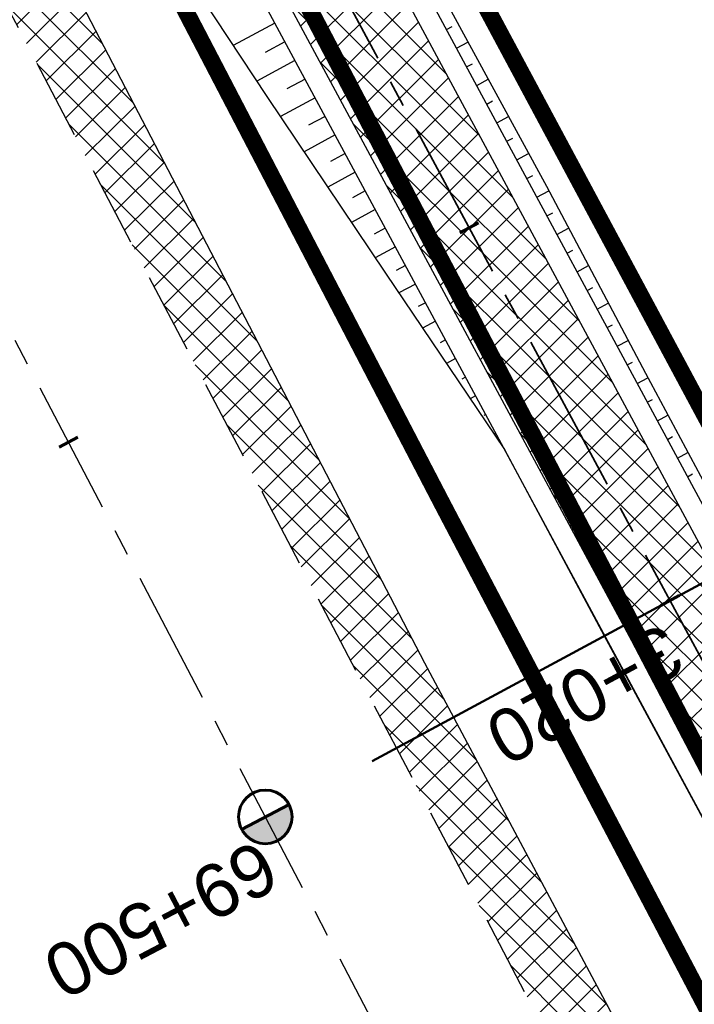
# Model space of a CAD drawing. Header units: metres. Extents: x 7529682 to 7533711, y 5721195 to 5727842.
# Tile 37 of 232: x 7531109 to 7531125, y 5725122 to 5725145. Entities that reach past the tile are written whole.
import ezdxf

# ---------------------------------------------------------------- set-up
doc = ezdxf.new("R2010")
doc.units = ezdxf.units.M
for name, pattern in [('817-dzialki-09-05-04$0$HIDDEN', [0.375, 0.25, -0.125]), ('ACAD_ISO05W100', [33, 24, -3, 0, -3, 0, -3]), ('CENTER', [50.800000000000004, 31.75, -6.35, 6.35, -6.35]), ('CENTER2', [28.575000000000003, 19.05, -3.175, 3.175, -3.175]), ('HIDDEN', [9.524999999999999, 6.35, -3.175])]:
    doc.linetypes.add(name, pattern=pattern)
for name, color, linetype in [('C-DROGI-SYTUACJA', 7, 'Continuous'), ('C-DROGI-SYTUACJA-ETYKIETY', 7, 'Continuous'), ('D-hatch-pobocza', 131, 'Continuous'), ('D-pobocza', 60, 'Continuous'), ('D-rowy', 160, 'Continuous'), ('D-skarpa', 2, 'Continuous'), ('D-skarpa-kreskowanie', 2, 'Continuous')]:
    doc.layers.add(name, color=color, linetype=linetype)
for name, color, linetype, lineweight, true_color in [('D-hatch-ciag-pieszo-rowerowy', 7, 'Continuous', 13, 0xff9f80), ('D-LR-etap-III', 7, '817-dzialki-09-05-04$0$HIDDEN', 50, 0x00008f), ('D-przekroje-pop', 7, 'Continuous', 50, 0x000099)]:
    doc.layers.add(name, color=color, linetype=linetype, lineweight=lineweight, true_color=true_color)
for name, color, linetype, lineweight in [('D-krawędzie', 3, 'Continuous', 30), ('D-obrzeża', 2, 'Continuous', 30), ('D-oś', 10, 'CENTER', 30), ('D-pas-drogowy', 7, 'ACAD_ISO05W100', 50)]:
    doc.layers.add(name, color=color, linetype=linetype, lineweight=lineweight)
doc.layers.add('poprzeczki', color=7, linetype='Continuous', true_color=0x0000c7)
doc.styles.get("Standard").update_dxf_attribs({"font": 'arial.ttf'})
pattern_1 = [(45, (0, 0), (-0.3367596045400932, 0.3367596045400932), []), (135, (0, 0), (-0.3367596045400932, -0.3367596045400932), [])]

# ---------------------------------------------------------------- blocks, each defined once
blk = doc.blocks.new('kilometraz')
at = {"linetype": 'ByBlock', "lineweight": -2}
blk.add_hatch(color=0, dxfattribs=at).paths.add_polyline_path([(0, -0.28125, 0.4142135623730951), (0.28125, 0, 0.4142135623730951), (0, 0.28125)])
at = {"color": 0, "linetype": 'ByBlock', "lineweight": -2}
blk.add_line((0, 0.28125), (0, -0.28125), dxfattribs=at)
blk.add_circle((0, 0), 0.28125, dxfattribs=at)
blk = doc.blocks.new('AeccTickLine')
at = {"color": 0, "linetype": 'ByBlock', "lineweight": -2}
blk.add_line((0, 1), (-3.673819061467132e-16, -1), dxfattribs=at)

msp = doc.modelspace()

# ---------------------------------------------------------------- hatches: boundary and pattern name
at = {"layer": 'D-hatch-ciag-pieszo-rowerowy'}
h = msp.add_hatch(dxfattribs=at)
h.set_pattern_fill('ANSI37', color=256, scale=0.15, style=0)
h.set_pattern_definition(pattern_1)
h.paths.add_polyline_path([(7531088.489882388, 5725201.739558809), (7531081.736511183, 5725214.57620248), (7531080.589703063, 5725214.071305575), (7531087.383313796, 5725201.158175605), (7531110.121662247, 5725157.821038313), (7531118.164896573, 5725142.89718586), (7531119.253251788, 5725143.512415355), (7531111.228553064, 5725158.401807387)])
h.paths.add_polyline_path([(7531087.383313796, 5725201.158175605), (7531080.589703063, 5725214.071305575), (7531079.442894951, 5725213.566408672), (7531086.276745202, 5725200.576792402), (7531109.014771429, 5725157.240269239), (7531117.076540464, 5725142.281955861), (7531118.164896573, 5725142.89718586), (7531110.121662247, 5725157.821038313)])
h = msp.add_hatch(dxfattribs=at)
h.set_pattern_fill('ANSI37', color=256, scale=0.15, style=0)
h.set_pattern_definition(pattern_1)
h.paths.add_polyline_path([(7531118.164896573, 5725142.89718586), (7531117.076540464, 5725142.281955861), (7531130.341235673, 5725117.669805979, -0.009011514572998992), (7531135.298873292, 5725108.060358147), (7531145.035806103, 5725088.322043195, 0.07528570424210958), (7531150.171491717, 5725080.951451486), (7531151.456638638, 5725079.596189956), (7531152.271576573, 5725080.553420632), (7531151.216595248, 5725081.665959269, -0.07525174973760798), (7531146.082702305, 5725089.032917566), (7531136.397298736, 5725108.66009308, 0.008978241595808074), (7531131.457307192, 5725118.233727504)])
h.paths.add_polyline_path([(7531119.253251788, 5725143.512415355), (7531118.164896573, 5725142.89718586), (7531131.457307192, 5725118.233727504, -0.008978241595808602), (7531136.397298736, 5725108.66009308), (7531146.082702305, 5725089.032917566, 0.07525174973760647), (7531151.216595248, 5725081.665959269), (7531152.271576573, 5725080.553420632), (7531153.086514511, 5725081.510651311), (7531152.261569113, 5725082.380603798, -0.0752173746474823), (7531147.129491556, 5725089.743883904), (7531137.494820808, 5725109.261525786, 0.008944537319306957), (7531132.572709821, 5725118.798885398)])
at = {"layer": 'D-hatch-pobocza'}
h = msp.add_hatch(dxfattribs=at)
h.set_pattern_fill('ANSI37', color=256, scale=0.15, style=0)
h.set_pattern_definition(pattern_1)
h.paths.add_polyline_path([(7531057.009999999, 5725246.72), (7531044.19, 5725271.11), (7531030.969999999, 5725296.42), (7531019.37, 5725318.31), (7531007.54, 5725340.71), (7530994.469999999, 5725365.47), (7530982.58, 5725387.65), (7530971.809999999, 5725408.22), (7530959.96, 5725430.76), (7530944.54, 5725460.14), (7530935.92, 5725477.07), (7530923.099999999, 5725500.31), (7530908, 5725529.49), (7530889.658288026, 5725563.375066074), (7530889.585888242, 5725561.256865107), (7530918.171722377, 5725507.178125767), (7530950.162943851, 5725446.305402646), (7530993.419108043, 5725364.264712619), (7531022.766433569, 5725308.719304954), (7531053.80955549, 5725249.872416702), (7531081.165622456, 5725197.874670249), (7531103.902359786, 5725154.540603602), (7531128.123220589, 5725108.448161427), (7531149.321390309, 5725068.209396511), (7531151.44, 5725067.36), (7531152.004139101, 5725067.286014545), (7531141.2, 5725086.69), (7531129.87, 5725108.78), (7531118.46, 5725130.11), (7531107.389999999, 5725151.39), (7531095.36, 5725174.01), (7531083.61, 5725196.49), (7531071.559999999, 5725218.8)])

# ---------------------------------------------------------------- linework, layer by layer
at = {"layer": 'C-DROGI-SYTUACJA', "color": 10, "linetype": 'CENTER2', "lineweight": 35, "ltscale": 0.2}
msp.add_lwpolyline([(7531035.213067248, 5725301.103738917), (7531059.943841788, 5725254.222853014, -0.00440054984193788), (7531062.366458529, 5725249.530815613), (7531071.708538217, 5725231.039993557, 0.004122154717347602), (7531073.975449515, 5725226.643517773), (7531073.975449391, 5725226.643518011), (7531087.383313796, 5725201.158175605), (7531110.121662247, 5725157.821038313), (7531131.457307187, 5725118.233727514, -0.008978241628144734), (7531136.397298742, 5725108.660093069), (7531146.082702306, 5725089.032917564, 0.07525174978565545), (7531151.216595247, 5725081.66595927), (7531154.313313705, 5725078.4002911, -0.06893621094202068), (7531156.868938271, 5725074.829562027)], format="xyb", dxfattribs=at)
at = {"layer": 'D-krawędzie', "linetype": 'HIDDEN', "ltscale": 0.3, "flags": 128}
msp.add_lwpolyline([(7530572.009999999, 5726166.06), (7530620.380949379, 5726072.761487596), (7530641.555222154, 5726032.007915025), (7530660.960861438, 5725995.070069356), (7530689.128213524, 5725941.540167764), (7530707.335918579, 5725907.031820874), (7530725.255781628, 5725873.092686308), (7530743.969545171, 5725837.653904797), (7530770.526708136, 5725787.119408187), (7530787.864146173, 5725754.266918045), (7530809.897571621, 5725712.541613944), (7530824.739035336, 5725684.389287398), (7530840.856259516, 5725653.693092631), (7530860.675070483, 5725616.154465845), (7530865.283000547, 5725607.394015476), (7530878.050274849, 5725583.079962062), (7530918.171722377, 5725507.178125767), (7530950.162943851, 5725446.305402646), (7530993.419108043, 5725364.264712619), (7531022.766433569, 5725308.719304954), (7531053.80955549, 5725249.872416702), (7531081.165622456, 5725197.874670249), (7531103.902359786, 5725154.540603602), (7531128.123220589, 5725108.448161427), (7531149.3, 5725068.249999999), (7531167.380094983, 5725033.766927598), (7531197.164745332, 5724976.987689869), (7531228.151004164, 5724918.034426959), (7531253.152837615, 5724870.491119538), (7531286.7961686, 5724806.653565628), (7531306.739858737, 5724768.664832), (7531335.094443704, 5724714.652299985), (7531357.3191504, 5724672.438740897), (7531373.644908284, 5724641.454376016), (7531392.161870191, 5724605.998675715), (7531418.480331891, 5724555.852756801), (7531439.726902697, 5724515.582472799), (7531468.399107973, 5724461.077223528), (7531491.782023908, 5724416.527754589), (7531531.990296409, 5724339.832565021), (7531557.226635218, 5724291.658956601), (7531569.851546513, 5724267.577443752), (7531591.375556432, 5724226.547822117), (7531610.003879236, 5724191.103071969), (7531616.882991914, 5724177.998849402), (7531629.984986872, 5724153.025496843), (7531641.006768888, 5724132.021778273), (7531664.906257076, 5724087.616922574), (7531677.64401952, 5724064.785715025), (7531683.112433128, 5724054.988140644), (7531686.752875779, 5724048.180044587), (7531695.447538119, 5724031.696667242), (7531703.748818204, 5724015.917210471), (7531709.214143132, 5724005.513965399), (7531719.388607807, 5723986.14687362), (7531726.295217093, 5723973.000144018), (7531732.740794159, 5723960.735633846), (7531735.13, 5723956.19)], dxfattribs=at)
at = {"layer": 'D-LR-etap-III', "ltscale": 10, "flags": 128}
msp.add_lwpolyline([(7531750.474471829, 5723895.103125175, 0.4, 0.4, 0), (7531750.505, 5723895.13, 0.4, 0.4, 0), (7531682.71, 5724022.92, 0.4, 0.4, 0), (7531619.177023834, 5724147.203692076, 0.4, 0.4, 0), (7531592.308960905, 5724198.48863389, 0.4, 0.4, 0), (7531553.263875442, 5724272.918564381, 0.4, 0.4, 0), (7531504.019999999, 5724366.79, 0.4, 0.4, 0), (7531482.09, 5724407.62, 0.4, 0.4, 0), (7531412.350402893, 5724541.182759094, 0.4, 0.4, 0), (7531388.463669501, 5724586.929768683, 0.4, 0.4, 0), (7531345.12, 5724669.94, 0.4, 0.4, 0), (7531127.66, 5725081.67, 0.4, 0.4, 0), (7531059.253139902, 5725211.040795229, 0.4, 0.4, 0), (7531008.007244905, 5725307.953830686, 0.4, 0.4, 0), (7530964.181635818, 5725390.835555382, 0.4, 0.4, 0), (7530914.557354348, 5725484.683561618, 0.4, 0.4, 0), (7530865.243241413, 5725577.493975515, 0.4, 0.4, 0), (7530840.085257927, 5725624.058651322, 0.4, 0.4, 0), (7530802.559525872, 5725694.924584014, 0.4, 0.4, 0), (7530755.54, 5725787.51, 0.4, 0.4, 0), (7530708.717810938, 5725876.303221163, 0.4, 0.4, 0), (7530695.12, 5725902.09, 0.4, 0.4, 0), (7530642.91397006, 5726001.07839487, 0.4, 0.4, 0), (7530634.934723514, 5726016.146615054, 0.4, 0.4, 0), (7530610.820000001, 5726061.929999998, 0.4, 0.4, 0), (7530610.820000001, 5726061.929999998, 0.4, 0.4, 0), (7530607.21, 5726063.51, 0.4, 0.4, 0), (7530597.42, 5726080.68, 0.4, 0.4, 0), (7530591.16, 5726088.44, 0.4, 0.4, 0), (7530581.28, 5726107.21, 0.4, 0.4, 0), (7530571.29, 5726130.56, 0.4, 0.4, 0), (7530549.554994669, 5726171.527317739, 0.4, 0.4, 0), (7530531.014309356, 5726206.473807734, 0.4, 0.4, 0), (7530516.461208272, 5726236.016618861, 0.4, 0.4, 0), (7530500.798929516, 5726266.141265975, 0.4, 0.4, 0), (7530491.349999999, 5726283.94, 0.4, 0.4, 0), (7530482.4, 5726303.41, 0.4, 0.4, 0), (7530482.4, 5726303.41, 0.4, 0.4, 0), (7530450.41, 5726357.28, 0.4, 0.4, 0), (7530397.759396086, 5726458.499907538, 0.4, 0.4, 0), (7530334.707815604, 5726583.664702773, 0.4, 0.4, 0), (7530303.939274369, 5726645.167943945, 0.4, 0.4, 0), (7530300.509779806, 5726651.777515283, 0.4, 0.4, 0), (7530289.213532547, 5726671.966724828, 0.4, 0.4, 0), (7530281.54, 5726685.57, 0.4, 0.4, 0), (7530261.37085633, 5726724.163374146, 0.4, 0.4, 0), (7530254.03, 5726738.21, 0.4, 0.4, 0), (7530197.219999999, 5726845.06, 0.4, 0.4, 0), (7530194.71, 5726849.15, 0.4, 0.4, 0), (7530195.92, 5726850.75, 0.4, 0.4, 0), (7530170.546669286, 5726892.961489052, 0.4, 0.4, 0), (7530143.174718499, 5726945.065838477, 0.4, 0.4, 0), (7530105.059999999, 5727018.32, 0.4, 0.4, 0), (7530100.059999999, 5727027.16, 0.4, 0.4, 0), (7530062.318670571, 5727099.625398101, 0.4, 0.4, 0), (7530015.378537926, 5727189.420463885, 0.4, 0.4, 0), (7529983.207960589, 5727250.206596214, 0.4, 0.4, 0), (7529953.284293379, 5727306.74720398, 0.4, 0.4, 0), (7529900.67053443, 5727406.15903814, 0.4, 0.4, 0), (7529890.630239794, 5727425.131178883, 0.4, 0.4, 0), (7529875.155383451, 5727454.426350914, 0.4, 0.4, 0), (7529857.560096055, 5727487.787346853, 0.4, 0.4, 0), (7529835.194401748, 5727530.19312405, 0.4, 0.4, 0), (7529811.740544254, 5727574.662079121, 0.4, 0.4, 0), (7529792.101859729, 5727611.922638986, 0.4, 0.4, 0), (7529768.066117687, 5727657.469613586, 0.4, 0.4, 0), (7529755.210566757, 5727682.131373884, 0.4, 0.4, 0), (7529753.309999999, 5727681.13, 0.4, 0.4, 0), (7529739.21, 5727707.77, 0.4, 0.4, 0), (7529735.394745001, 5727711.251990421, 0.4, 0.4, 0), (7529725.42, 5727730.2, 0.4, 0.4, 0), (7529723.55, 5727729.88, 0.4, 0.4, 0), (7529695.566668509, 5727782.932080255, 0.4, 0.4, 0), (7529717.67971874, 5727794.024357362, 0.4, 0.4, 0), (7529736.274870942, 5727758.647400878, 0.4, 0.4, 0), (7529736.274870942, 5727758.647400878, 0.4, 0.4, 0), (7529744.511003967, 5727750.406106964, 0.4, 0.4, 0), (7529744.511003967, 5727750.406106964, 0.4, 0.4, 0), (7529750.282568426, 5727738.549848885, 0.4, 0.4, 0), (7529777.108510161, 5727687.569424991, 0.4, 0.4, 0), (7529796.51537536, 5727651.329932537, 0.4, 0.4, 0), (7529814.937945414, 5727616.793170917, 0.4, 0.4, 0), (7529839.006722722, 5727572.303976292, 0.4, 0.4, 0), (7529860.617626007, 5727532.509108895, 0.4, 0.4, 0), (7529882.348967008, 5727491.504261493, 0.4, 0.4, 0), (7529904.865139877, 5727449.096370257, 0.4, 0.4, 0), (7529920.747384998, 5727418.884773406, 0.4, 0.4, 0), (7529946.676504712, 5727368.547487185, 0.4, 0.4, 0), (7529972.024701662, 5727320.573310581, 0.4, 0.4, 0), (7529987.740014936, 5727290.153392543, 0.4, 0.4, 0), (7529996.497385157, 5727273.661630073, 0.4, 0.4, 0), (7530017.541471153, 5727234.202689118, 0.4, 0.4, 0), (7530033.053657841, 5727204.864166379, 0.4, 0.4, 0), (7530051.622983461, 5727170.222745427, 0.4, 0.4, 0), (7530069.276612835, 5727137.015751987, 0.4, 0.4, 0), (7530089.385386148, 5727097.533639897, 0.4, 0.4, 0), (7530109.712512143, 5727060.746615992, 0.4, 0.4, 0), (7530136.769722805, 5727011.640131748, 0.4, 0.4, 0), (7530162.446686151, 5726962.743777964, 0.4, 0.4, 0), (7530187.674104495, 5726916.992101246, 0.4, 0.4, 0), (7530207.820739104, 5726879.335323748, 0.4, 0.4, 0), (7530230.625609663, 5726834.518686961, 0.4, 0.4, 0), (7530262.288093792, 5726776.61832811, 0.4, 0.4, 0), (7530277.509672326, 5726760.213143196, 0.4, 0.4, 0), (7530286.036865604, 5726744.106684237, 0.4, 0.4, 0), (7530288.097472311, 5726735.884066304, 0.4, 0.4, 0), (7530290.393870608, 5726725.046963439, 0.4, 0.4, 0), (7530296.17664807, 5726713.582980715, 0.4, 0.4, 0), (7530302.726195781, 5726701.18226779, 0.4, 0.4, 0), (7530325.685047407, 5726657.466383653, 0.4, 0.4, 0), (7530343.243978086, 5726623.648592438, 0.4, 0.4, 0), (7530360.229820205, 5726591.746871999, 0.4, 0.4, 0), (7530383.20855044, 5726548.059469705, 0.4, 0.4, 0), (7530406.017875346, 5726503.605514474, 0.4, 0.4, 0), (7530427.464919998, 5726462.620289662, 0.4, 0.4, 0), (7530447.9278544, 5726424.388014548, 0.4, 0.4, 0), (7530471.126878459, 5726379.920667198, 0.4, 0.4, 0), (7530490.501003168, 5726343.033350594, 0.4, 0.4, 0), (7530509.499458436, 5726306.733076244, 0.4, 0.4, 0), (7530529.890269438, 5726267.244072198, 0.4, 0.4, 0), (7530543.852446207, 5726238.990319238, 0.4, 0.4, 0), (7530554.808897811, 5726218.943990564, 0.4, 0.4, 0), (7530559.027108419, 5726212.223286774, 0.4, 0.4, 0), (7530563.060988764, 5726206.409670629, 0.4, 0.4, 0), (7530566.93354971, 5726200.463543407, 0.4, 0.4, 0), (7530569.771022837, 5726194.901501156, 0.4, 0.4, 0), (7530571.47319415, 5726191.282350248, 0.4, 0.4, 0), (7530572.839142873, 5726188.024533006, 0.4, 0.4, 0), (7530575.295071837, 5726182.034664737, 0.4, 0.4, 0), (7530579.736851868, 5726173.306070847, 0.4, 0.4, 0), (7530583.3, 5726167.41, 0.4, 0.4, 0), (7530593.4, 5726163.33, 0.4, 0.4, 0), (7530598.618375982, 5726155.264489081, 0.4, 0.4, 0), (7530608.258304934, 5726140.497132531, 0.4, 0.4, 0), (7530603.269999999, 5726136.83, 0.4, 0.4, 0), (7530606.53, 5726131.84, 0.4, 0.4, 0), (7530604.239057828, 5726124.21679044, 0.4, 0.4, 0), (7530605.847136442, 5726121.630127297, 0.4, 0.4, 0), (7530608.971611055, 5726116.164124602, 0.4, 0.4, 0), (7530618.114293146, 5726097.791111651, 0.4, 0.4, 0), (7530651.213125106, 5726034.959524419, 0.4, 0.4, 0), (7530670.243741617, 5725998.61095082, 0.4, 0.4, 0), (7530698.075474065, 5725945.952624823, 0.4, 0.4, 0), (7530716.505955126, 5725911.3051464, 0.4, 0.4, 0), (7530735.223454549, 5725875.667401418, 0.4, 0.4, 0), (7530752.504235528, 5725842.154920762, 0.4, 0.4, 0), (7530778.310652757, 5725793.501254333, 0.4, 0.4, 0), (7530797.499961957, 5725756.381811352, 0.4, 0.4, 0), (7530812.518974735, 5725728.28874362, 0.4, 0.4, 0), (7530820.039295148, 5725713.160404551, 0.4, 0.4, 0), (7530822.422446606, 5725710.193574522, 0.4, 0.4, 0), (7530833.154893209, 5725688.800634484, 0.4, 0.4, 0), (7530849.629354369, 5725656.158601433, 0.4, 0.4, 0), (7530867.98290276, 5725621.963939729, 0.4, 0.4, 0), (7530872.629809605, 5725612.88760475, 0.4, 0.4, 0), (7530880.354488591, 5725597.594500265, 0.4, 0.4, 0), (7530883.839446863, 5725593.389159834, 0.4, 0.4, 0), (7530891.782113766, 5725587.763349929, 0.4, 0.4, 0), (7530895.038670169, 5725584.280746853, 0.4, 0.4, 0), (7530897.033644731, 5725580.941110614, 0.4, 0.4, 0), (7530900.951646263, 5725579.945856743, 0.4, 0.4, 0), (7530904.80970798, 5725571.977328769, 0.4, 0.4, 0), (7530903.682362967, 5725568.566434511, 0.4, 0.4, 0), (7530908.900614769, 5725558.844845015, 0.4, 0.4, 0), (7530910.252030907, 5725545.671606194, 0.4, 0.4, 0), (7530912.872986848, 5725538.645543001, 0.4, 0.4, 0), (7530945.278171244, 5725478.464284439, 0.4, 0.4, 0), (7530959.692318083, 5725450.24628822, 0.4, 0.4, 0), (7531002.82670893, 5725368.192370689, 0.4, 0.4, 0), (7531044.703532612, 5725290.314293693, 0.4, 0.4, 0), (7531064.098839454, 5725253.212562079, 0.4, 0.4, 0), (7531083.010253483, 5725216.677517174, 0.4, 0.4, 0), (7531113.013137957, 5725158.465613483, 0.4, 0.4, 0), (7531137.364304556, 5725113.07076138, 0.4, 0.4, 0), (7531150.830830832, 5725086.711759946, 0.4, 0.4, 0), (7531159.745663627, 5725076.640848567, 0.4, 0.4, 0), (7531166.309999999, 5725074.58, 0.4, 0.4, 0), (7531172.29, 5725062.58, 0.4, 0.4, 0), (7531170.589828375, 5725055.605912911, 0.4, 0.4, 0), (7531173.732823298, 5725044.080706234, 0.4, 0.4, 0), (7531215.342008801, 5724964.859648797, 0.4, 0.4, 0), (7531238.054496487, 5724921.684649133, 0.4, 0.4, 0), (7531262.389821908, 5724875.282876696, 0.4, 0.4, 0), (7531295.587160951, 5724811.265731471, 0.4, 0.4, 0), (7531348.487908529, 5724712.362812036, 0.4, 0.4, 0), (7531363.740817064, 5724682.68394264, 0.4, 0.4, 0), (7531366.986905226, 5724675.865317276, 0.4, 0.4, 0), (7531382.541261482, 5724646.110625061, 0.4, 0.4, 0), (7531401.299165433, 5724610.874551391, 0.4, 0.4, 0), (7531428.964837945, 5724558.862274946, 0.4, 0.4, 0), (7531449.111202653, 5724520.397801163, 0.4, 0.4, 0), (7531477.292992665, 5724465.831467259, 0.4, 0.4, 0), (7531500.996290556, 5724421.112506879, 0.4, 0.4, 0), (7531512.121834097, 5724400.549045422, 0.4, 0.4, 0), (7531513.78163794, 5724396.757451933, 0.4, 0.4, 0), (7531526.32, 5724379.39, 0.4, 0.4, 0), (7531566.783642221, 5724302.73628205, 0.4, 0.4, 0), (7531578.579156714, 5724282.774819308, 0.4, 0.4, 0), (7531584.232619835, 5724273.111246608, 0.4, 0.4, 0), (7531590.109283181, 5724263.508189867, 0.4, 0.4, 0), (7531593.027899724, 5724258.771479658, 0.4, 0.4, 0), (7531595.711841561, 5724254.226824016, 0.4, 0.4, 0), (7531601.659976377, 5724243.898197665, 0.4, 0.4, 0), (7531606.097733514, 5724235.986407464, 0.4, 0.4, 0), (7531609.382207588, 5724230.799061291, 0.4, 0.4, 0), (7531611.580260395, 5724227.671180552, 0.4, 0.4, 0), (7531612.707802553, 5724225.86410867, 0.4, 0.4, 0), (7531618.665224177, 5724214.480919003, 0.4, 0.4, 0), (7531619.885522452, 5724212.333950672, 0.4, 0.4, 0), (7531620.931818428, 5724210.787064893, 0.4, 0.4, 0), (7531623.518605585, 5724207.111542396, 0.4, 0.4, 0), (7531626.143926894, 5724203.61306897, 0.4, 0.4, 0), (7531632.022984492, 5724196.485954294, 0.4, 0.4, 0), (7531653.949089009, 5724152.617641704, 0.4, 0.4, 0), (7531656.750690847, 5724143.103797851, 0.4, 0.4, 0), (7531659.61440691, 5724133.254504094, 0.4, 0.4, 0), (7531661.627147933, 5724128.646047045, 0.4, 0.4, 0.01093811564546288), (7531674.314987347, 5724101.43546424, 0.4, 0.4, 0), (7531685.137626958, 5724081.408252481, 0.4, 0.4, 0), (7531692.159945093, 5724066.277333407, 0.4, 0.4, 0), (7531699.662164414, 5724051.388120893, 0.4, 0.4, 0), (7531704.480624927, 5724040.808561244, 0.4, 0.4, 0), (7531704.480624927, 5724040.808561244, 0.4, 0.4, 0), (7531704.401251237, 5724037.368913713, 0.4, 0.4, 0), (7531720.383609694, 5724003.441317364, 0.4, 0.4, 0), (7531728.79890528, 5723986.206298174, 0.4, 0.4, 0), (7531733.237926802, 5723977.192631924, 0.4, 0.4, 0), (7531736.750027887, 5723969.505210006, 0.4, 0.4, 0), (7531737.336143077, 5723968.518916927, 0.4, 0.4, 0), (7531738.285051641, 5723967.699360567, 0.4, 0.4, 0), (7531742.180915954, 5723962.346428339, 0.4, 0.4, 0), (7531744.286141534, 5723958.615526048, 0.4, 0.4, 0), (7531755.393260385, 5723944.192617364, 0.4, 0.4, 0), (7531758.69, 5723936.76, 0.4, 0.4, 0), (7531780.08, 5723929.25, 0.4, 0.4, 0), (7531792.611989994, 5723906.337708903, 0.4, 0.4, 0), (7531792.611989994, 5723906.337708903, 0.4, 0.4, 0), (7531756.962094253, 5723883.055323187, 0.4, 0.4, 0), (7531750.46, 5723895.130000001, 0.4, 0.4, 0), (7531750.46, 5723895.130000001, 0, 0, 0)], format="xyseb", dxfattribs=at)
at = {"layer": 'D-obrzeża'}
for points in [[(7531157.820350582, 5725075.705429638, 0.06860366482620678), (7531155.433696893, 5725079.035412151), (7531152.261569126, 5725082.380603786, -0.07521737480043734), (7531147.129491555, 5725089.743883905), (7531137.494820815, 5725109.261525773, 0.00894453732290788), (7531132.572709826, 5725118.798885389), (7531111.228553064, 5725158.401807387), (7531088.489882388, 5725201.739558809), (7531075.086492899, 5725227.216395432, -0.00412215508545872), (7531072.81958177, 5725231.612870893), (7531063.477188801, 5725250.10431303, 0.004400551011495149), (7531061.054571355, 5725254.796351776), (7531036.313724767, 5725301.696330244, 0.00422807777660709)], [(7531034.112408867, 5725300.511149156), (7531058.833112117, 5725253.649354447, -0.004400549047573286), (7531061.255728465, 5725248.957317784), (7531070.597494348, 5725230.467116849, 0.004122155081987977), (7531072.864405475, 5725226.070641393), (7531086.276745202, 5725200.576792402), (7531109.014771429, 5725157.240269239), (7531130.341235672, 5725117.66980598, -0.009011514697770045), (7531135.298873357, 5725108.060358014), (7531145.035806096, 5725088.322043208, 0.07528570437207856), (7531150.171491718, 5725080.951451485), (7531153.382484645, 5725077.565274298, -0.06860366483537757), (7531155.769138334, 5725074.235291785), (7531156.913255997, 5725072.063506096)]]:
    msp.add_lwpolyline(points, format="xyb", dxfattribs=at)
at = {"layer": 'D-oś', "ltscale": 0.1}
msp.add_lwpolyline([(7531488.682972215, 5724414.901138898), (7531465.30154836, 5724459.447768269), (7531436.630334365, 5724513.951133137), (7531415.382990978, 5724554.222881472), (7531389.061122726, 5724604.375291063), (7531370.54547166, 5724639.828481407), (7531354.22214964, 5724670.808223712), (7531331.99647235, 5724713.023626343), (7531303.640952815, 5724767.037938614), (7531283.698553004, 5724805.024214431), (7531250.055061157, 5724868.862076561), (7531225.052886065, 5724916.406033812), (7531194.065303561, 5724975.361817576), (7531164.280332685, 5725032.141666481), (7531146.201824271, 5725066.621712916), (7531125.025790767, 5725106.818458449), (7531100.803065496, 5725152.914450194), (7531078.067230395, 5725196.24679728), (7531050.712974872, 5725248.241100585), (7531019.671816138, 5725307.084268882), (7530990.323090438, 5725362.632329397), (7530947.065833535, 5725444.675091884), (7530915.075467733, 5725505.546186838), (7530874.953735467, 5725581.448561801)], dxfattribs=at)
at = {"layer": 'D-pas-drogowy', "ltscale": 0.2, "flags": 128}
msp.add_lwpolyline([(7531633.018560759, 5724182.834272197, 0.4, 0.4, 0), (7531617.558899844, 5724211.608162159, 0.4, 0.4, 0), (7531566.783642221, 5724302.73628205, 0.4, 0.4, 0), (7531538.419082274, 5724356.469679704, 0.4, 0.4, 0), (7531526.32, 5724379.39, 0.4, 0.4, 0), (7531516.102085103, 5724393.607319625, 0.4, 0.4, 0.001485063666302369), (7531513.78037409, 5724396.837773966, 0.4, 0.4, 0), (7531501.87, 5724413.41, 0.4, 0.4, 0), (7531474.926107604, 5724464.507896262, 0.4, 0.4, 0), (7531446.200436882, 5724518.992313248, 0.4, 0.4, 0), (7531424.962185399, 5724559.262257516, 0.4, 0.4, 0), (7531398.444460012, 5724609.565801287, 0.4, 0.4, 0), (7531379.647455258, 5724645.216004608, 0.4, 0.4, 0), (7531365.23, 5724672.56, 0.4, 0.4, 0), (7531341.305752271, 5724717.915356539, 0.4, 0.4, 0), (7531312.899996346, 5724771.788898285, 0.4, 0.4, 0), (7531292.590923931, 5724810.306502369, 0.4, 0.4, 0), (7531259.391619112, 5724873.271351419, 0.4, 0.4, 0), (7531233.740401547, 5724921.922582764, 0.4, 0.4, 0), (7531203.072738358, 5724980.092044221, 0.4, 0.4, 0), (7531173.471398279, 5725036.225177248, 0.4, 0.4, 0), (7531168.269999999, 5725046.09, 0.4, 0.4, 0), (7531172.29, 5725062.58, 0.4, 0.4, 0), (7531166.309999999, 5725074.58, 0.4, 0.4, 0), (7531150.32, 5725079.6, 0.4, 0.4, 0), (7531141.5, 5725096.43, 0.4, 0.4, 0), (7531109.311735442, 5725157.814415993, 0.4, 0.4, 0), (7531086.641300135, 5725201.047918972, 0.4, 0.4, 0), (7531059.198258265, 5725253.383662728, 0.4, 0.4, 0), (7531028.206828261, 5725312.48946212, 0.4, 0.4, 0), (7530999.104694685, 5725367.990143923, 0.4, 0.4, 0), (7530956.247527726, 5725449.724815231, 0.4, 0.4, 0), (7530924.397774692, 5725510.463768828, 0.4, 0.4, 0), (7530897.509999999, 5725561.74, 0.4, 0.4, 0), (7530894.46, 5725566.14, 0.4, 0.4, 0), (7530892.16, 5725570.49, 0.4, 0.4, 0), (7530869.362688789, 5725613.307018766, 0.4, 0.4, 0), (7530861.693971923, 5725627.704613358, 0.4, 0.4, 0), (7530852.74, 5725644.52, 0.4, 0.4, 0), (7530831.509999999, 5725684.2, 0.4, 0.4, 0), (7530811.13, 5725722.52, 0.4, 0.4, 0), (7530792.3476413, 5725757.940652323, 0.4, 0.4, 0), (7530768.03, 5725803.8, 0.4, 0.4, 0), (7530748.768542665, 5725840.178507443, 0.4, 0.4, 0), (7530727.7, 5725879.97, 0.4, 0.4, 0), (7530712.0981582, 5725909.54523909, 0.4, 0.4, 0), (7530693.644105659, 5725944.645156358, 0.4, 0.4, 0), (7530665.702224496, 5725997.538976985, 0.4, 0.4, 0), (7530641.759999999, 5726042.88, 0.4, 0.4, 0), (7530616.5, 5726091.48, 0.4, 0.4, 0), (7530604.628439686, 5726114.319880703, 0.4, 0.4, -0.007762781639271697), (7530602.5, 5726118.43, 0.4, 0.4, 0), (7530603.992037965, 5726123.394821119, 0.4, 0.4, 0), (7530606.53, 5726131.84, 0.4, 0.4, 0), (7530603.269999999, 5726136.83, 0.4, 0.4, 0), (7530593.775620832, 5726151.368713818, 0.4, 0.4, 0), (7530590.202637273, 5726156.84001263, 0.4, 0.4, 0), (7530583.3, 5726167.41, 0.4, 0.4, 0), (7530580.578343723, 5726170.427567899, 0.4, 0.4, 0), (7530575.849999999, 5726175.67, 0.4, 0.4, 0), (7530569.009999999, 5726186.66, 0.4, 0.4, 0), (7530562.555322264, 5726199.189409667, 0.4, 0.4, 0), (7530555.67, 5726211.39, 0.4, 0.4, 0), (7530548.29, 5726224.23, 0.4, 0.4, 0), (7530540.58, 5726237.71, 0.4, 0.4, 0), (7530532.679999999, 5726252.65, 0.4, 0.4, 0), (7530524.059999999, 5726269.35, 0.4, 0.4, 0), (7530502.82, 5726309.91, 0.4, 0.4, 0), (7530488.83, 5726336.63, 0.4, 0.4, 0), (7530466.03, 5726380.16, 0.4, 0.4, 0), (7530438.469999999, 5726432.77, 0.4, 0.4, 0), (7530424.53, 5726459.09, 0.4, 0.4, 0), (7530401.63, 5726502.97, 0.4, 0.4, 0), (7530383.38, 5726538.06, 0.4, 0.4, 0), (7530353.969999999, 5726593.52, 0.4, 0.4, 0), (7530338.469999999, 5726622.74, 0.4, 0.4, 0), (7530322.009999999, 5726653.88, 0.4, 0.4, 0), (7530297.54, 5726700.33, 0.4, 0.4, 0), (7530287.38, 5726719.6, 0.4, 0.4, 0), (7530285.94993921, 5726722.315508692, 0.4, 0.4, 0), (7530280.259999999, 5726733.12, 0.4, 0.4, 0), (7530266.73, 5726758.74, 0.4, 0.4, 0), (7530260.42, 5726770.47, 0.4, 0.4, 0), (7530253.25, 5726783.82, 0.4, 0.4, 0), (7530244.95, 5726799.33, 0.4, 0.4, 0), (7530239.389999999, 5726808.49, 0.4, 0.4, 0), (7530238.29, 5726807.9, 0.4, 0.4, 0), (7530218.11, 5726850.67, 0.4, 0.4, 0), (7530175.906646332, 5726928.168028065, 0.4, 0.4, 0), (7530096.679999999, 5727076.15, 0.4, 0.4, 0), (7530094.679999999, 5727079.89, 0.4, 0.4, 0), (7530064.59693469, 5727135.522637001, 0.4, 0.4, 0), (7530046.730970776, 5727168.8921561, 0.4, 0.4, 0), (7530025.803045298, 5727208.461374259, 0.4, 0.4, 0), (7530012.846501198, 5727232.979315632, 0.4, 0.4, 0), (7529994.15, 5727268.45, 0.4, 0.4, 0), (7529981.670868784, 5727291.93018666, 0.4, 0.4, 0), (7529949.889999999, 5727351.73, 0.4, 0.4, 0), (7529924.75, 5727399.03, 0.4, 0.4, 0), (7529915.515824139, 5727417.099754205, 0.4, 0.4, 0), (7529885.83, 5727475.19, 0.4, 0.4, 0), (7529862.559999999, 5727519.97, 0.4, 0.4, 0), (7529852.984923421, 5727538.191086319, 0.4, 0.4, 0), (7529836.513084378, 5727569.51130111, 0.4, 0.4, 0), (7529815.36890814, 5727609.140983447, 0.4, 0.4, 0), (7529792.795203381, 5727651.247499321, 0.4, 0.4, 0), (7529774.199114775, 5727685.858348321, 0.4, 0.4, 0), (7529746.966026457, 5727736.059440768, 0.4, 0.4, 0), (7529733.92, 5727757.62, 0.4, 0.4, 0), (7529708.607472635, 5727806.388536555, 0.4, 0.4, 0), (7529688.491967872, 5727796.344621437, 0.4, 0.4, 0), (7529723.55, 5727729.88, 0.4, 0.4, 0), (7529725.42, 5727730.2, 0.4, 0.4, 0), (7529735.38, 5727711.28, 0.4, 0.4, 0), (7529739.21, 5727707.77, 0.4, 0.4, 0), (7529753.309999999, 5727681.13, 0.4, 0.4, 0), (7529755.178396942, 5727682.114424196, 0.4, 0.4, 0), (7529792.101859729, 5727611.922638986, 0.4, 0.4, 0), (7529811.740544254, 5727574.662079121, 0.4, 0.4, 0), (7529835.194401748, 5727530.19312405, 0.4, 0.4, 0), (7529857.560096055, 5727487.787346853, 0.4, 0.4, 0), (7529875.155383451, 5727454.426350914, 0.4, 0.4, 0), (7529890.630239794, 5727425.131178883, 0.4, 0.4, 0), (7529900.67053443, 5727406.15903814, 0.4, 0.4, 0), (7529953.284293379, 5727306.74720398, 0.4, 0.4, 0), (7529983.207960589, 5727250.206596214, 0.4, 0.4, 0), (7530015.378537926, 5727189.420463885, 0.4, 0.4, 0), (7530062.318670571, 5727099.625398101, 0.4, 0.4, 0), (7530100.059999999, 5727027.16, 0.4, 0.4, 0), (7530105.059999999, 5727018.32, 0.4, 0.4, 0), (7530143.174718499, 5726945.065838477, 0.4, 0.4, 0), (7530170.546669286, 5726892.961489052, 0.4, 0.4, 0), (7530195.92, 5726850.75, 0.4, 0.4, 0), (7530194.71, 5726849.15, 0.4, 0.4, 0), (7530197.219999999, 5726845.06, 0.4, 0.4, 0), (7530254.03, 5726738.21, 0.4, 0.4, 0), (7530261.37085633, 5726724.163374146, 0.4, 0.4, 0), (7530281.54, 5726685.57, 0.4, 0.4, 0), (7530289.213532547, 5726671.966724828, 0.4, 0.4, 0), (7530300.509779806, 5726651.777515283, 0.4, 0.4, 0), (7530303.939274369, 5726645.167943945, 0.4, 0.4, 0), (7530334.707815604, 5726583.664702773, 0.4, 0.4, 0), (7530397.759396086, 5726458.499907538, 0.4, 0.4, 0), (7530450.41, 5726357.28, 0.4, 0.4, 0), (7530482.4, 5726303.41, 0.4, 0.4, 0), (7530483.687990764, 5726301.003383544, 0.4, 0.4, 0), (7530491.349999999, 5726283.94, 0.4, 0.4, 0), (7530512.67, 5726243.78, 0.4, 0.4, 0), (7530529.429999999, 5726209.46, 0.4, 0.4, 0), (7530571.29, 5726130.56, 0.4, 0.4, 0), (7530581.28, 5726107.21, 0.4, 0.4, 0), (7530591.16, 5726088.44, 0.4, 0.4, 0), (7530597.42, 5726080.68, 0.4, 0.4, 0), (7530607.21, 5726063.51, 0.4, 0.4, 0), (7530610.820000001, 5726061.929999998, 0.4, 0.4, 0), (7530634.934723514, 5726016.146615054, 0.4, 0.4, 0), (7530642.91397006, 5726001.07839487, 0.4, 0.4, 0), (7530695.12, 5725902.09, 0.4, 0.4, 0), (7530708.717810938, 5725876.303221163, 0.4, 0.4, 0), (7530755.54, 5725787.51, 0.4, 0.4, 0), (7530802.559525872, 5725694.924584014, 0.4, 0.4, 0), (7530840.085257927, 5725624.058651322, 0.4, 0.4, 0), (7530865.243241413, 5725577.493975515, 0.4, 0.4, 0), (7530914.557354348, 5725484.683561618, 0.4, 0.4, 0), (7530964.181635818, 5725390.835555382, 0.4, 0.4, 0), (7531008.007244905, 5725307.953830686, 0.4, 0.4, 0), (7531059.253139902, 5725211.040795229, 0.4, 0.4, 0), (7531127.66, 5725081.67, 0.4, 0.4, 0), (7531345.12, 5724669.94, 0.4, 0.4, 0), (7531388.463669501, 5724586.929768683, 0.4, 0.4, 0), (7531412.350402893, 5724541.182759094, 0.4, 0.4, 0), (7531482.09, 5724407.62, 0.4, 0.4, 0), (7531504.019999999, 5724366.79, 0.4, 0.4, 0), (7531519.374444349, 5724337.520497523, 0.4, 0.4, 0), (7531563.748815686, 5724252.931583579, 0.4, 0.4, 0), (7531602.175111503, 5724179.681224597, 0.4, 0.4, 0), (7531619.177023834, 5724147.203692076, 0.4, 0.4, 0), (7531625.038493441, 5724135.63500206, 0.4, 0.4, 0), (7531656.796442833, 5724073.31633882, 0.4, 0.4, 0), (7531675.12, 5724037.36, 0.4, 0.4, 0), (7531682.71, 5724022.92, 0.4, 0.4, 0), (7531705.565196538, 5723979.810545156, 0.4, 0.4, 0), (7531736.605941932, 5723921.261514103, 0.4, 0.4, 0), (7531750.46, 5723895.130000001, 0.4, 0.4, 0), (7531740.769999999, 5723886.56, 0.4, 0.4, 0), (7531732.86, 5723885, 0.4, 0.4, 0), (7531722.179999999, 5723887.77, 0.4, 0.4, 0), (7531729.87, 5723862.17, 0.4, 0.4, 0), (7531742.92, 5723861.93, 0.4, 0.4, 0), (7531763.71, 5723859.52, 0.4, 0.4, 0), (7531768.42, 5723854.12, 0.4, 0.4, 0), (7531787.42, 5723817.97, 0.4, 0.4, 0), (7531795.57, 5723809.82, 0.4, 0.4, 0), (7531816.346897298, 5723819.850397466, 0.4, 0.4, 0), (7531816.346897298, 5723819.850397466, 0.4, 0.4, 0), (7531805.059999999, 5723843.23, 0.4, 0.4, 0), (7531803.61, 5723886.23, 0.4, 0.4, 0), (7531803.61, 5723886.23, 0.4, 0.4, 0), (7531780.08, 5723929.25, 0.4, 0.4, 0), (7531758.69, 5723936.76, 0.4, 0.4, 0), (7531749.3590272, 5723946.412126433, 0.4, 0.4, 0), (7531742.71, 5723953.29, 0.4, 0.4, 0), (7531735.177368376, 5723967.877529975, 0.4, 0.4, 0), (7531722.37, 5723992.68, 0.4, 0.4, 0), (7531705.041669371, 5724030.885563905, 0.4, 0.4, 0), (7531699.469999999, 5724043.17, 0.4, 0.4, 0), (7531692.69, 5724058.11, 0.4, 0.4, 0), (7531679.672010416, 5724084.016803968, 0.4, 0.4, 0), (7531674.55, 5724094.21, 0.4, 0.4, 0), (7531666.633166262, 5724114.002855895, 0.4, 0.4, 0), (7531649, 5724153.82, 0.4, 0.4, 0), (7531641.49, 5724149.34, 0.4, 0.4, 0), (7531626.04, 5724179.34, 0.4, 0.4, 0), (7531633.03, 5724182.84, 0, 0, 0)], format="xyseb", dxfattribs=at)
at = {"layer": 'D-pobocza'}
for points in [[(7531158.230593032, 5725075.999457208, 0.06860366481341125), (7531155.843939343, 5725079.32943972), (7531152.679666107, 5725082.666348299, -0.07520123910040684), (7531147.548440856, 5725090.027901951), (7531137.930676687, 5725109.508145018, 0.008928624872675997), (7531133.017012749, 5725119.028381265), (7531111.671163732, 5725158.634392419), (7531088.932509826, 5725201.97211209), (7531075.530910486, 5725227.445546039, -0.004122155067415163), (7531073.263999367, 5725231.84202148), (7531063.921480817, 5725250.33371218, 0.004400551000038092), (7531061.498863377, 5725255.025750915), (7531036.753990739, 5725301.933361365, 0.00422807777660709), (7531034.348873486, 5725306.400670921), (7531024.385244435, 5725324.538161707, -0.004066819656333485), (7531022.070469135, 5725328.834348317), (7531001.180368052, 5725368.372842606), (7530957.926901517, 5725450.408416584), (7530925.933724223, 5725511.284861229), (7530911.967749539, 5725537.705720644, -0.1134663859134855), (7530908.507998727, 5725550.695775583), (7530908.342215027, 5725555.523057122, 0.1127731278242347), (7530907.144702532, 5725560.04414144), (7530903.026881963, 5725567.886137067)], [(7531033.672145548, 5725300.274113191), (7531058.388820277, 5725253.419954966, -0.004400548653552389), (7531060.811436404, 5725248.727918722), (7531070.153076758, 5725230.237966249, 0.004122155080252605), (7531072.419987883, 5725225.841490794), (7531085.834117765, 5725200.344239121), (7531108.572015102, 5725157.007961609), (7531129.894778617, 5725117.4442902, -0.009024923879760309), (7531134.859526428, 5725107.820408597), (7531144.616991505, 5725088.037758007, 0.07529938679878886), (7531149.753399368, 5725080.665702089), (7531152.972242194, 5725077.271246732, -0.0686036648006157), (7531155.358895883, 5725073.941264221), (7531156.470659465, 5725071.830893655)]]:
    msp.add_lwpolyline(points, format="xyb", dxfattribs=at)
msp.add_lwpolyline([(7531149.321390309, 5725068.209396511), (7531151.44, 5725067.36), (7531152.004139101, 5725067.286014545), (7531141.2, 5725086.69), (7531129.87, 5725108.78), (7531118.46, 5725130.11), (7531107.389999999, 5725151.39), (7531095.36, 5725174.01), (7531083.61, 5725196.49), (7531071.559999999, 5725218.8), (7531057.009999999, 5725246.72), (7531044.19, 5725271.11), (7531030.969999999, 5725296.42), (7531019.37, 5725318.31), (7531007.54, 5725340.71), (7530994.469999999, 5725365.47), (7530982.58, 5725387.65), (7530971.809999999, 5725408.22), (7530959.96, 5725430.76), (7530944.54, 5725460.14), (7530935.92, 5725477.07), (7530923.099999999, 5725500.31), (7530908, 5725529.49), (7530889.658288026, 5725563.375066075)], dxfattribs=at)
at = {"layer": 'D-przekroje-pop'}
msp.add_lwpolyline([(7531128.658932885, 5725133.964851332), (7531124.257478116, 5725131.592680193), (7531117.215150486, 5725127.797206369)], dxfattribs=at)
at = {"layer": 'D-rowy', "linetype": 'HIDDEN', "ltscale": 0.1, "const_width": 0.4, "flags": 128}
msp.add_lwpolyline([(7531149.9, 5725074.79), (7531149.9, 5725074.79), (7531138.641064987, 5725096.213928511), (7531118.877356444, 5725133.871305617), (7531109.576916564, 5725151.722126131), (7531096.94820068, 5725175.105976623), (7531083.448758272, 5725201.131248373), (7531075.375142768, 5725216.126263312), (7531058.982938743, 5725247.128653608), (7531038.532495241, 5725286.309070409), (7531017.625879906, 5725325.253628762), (7530968.704097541, 5725418.289077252), (7530946.217976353, 5725461.539419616)], dxfattribs=at)
at = {"layer": 'D-skarpa', "linetype": 'Continuous'}
for points in [[(7531111.962641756, 5725147.686119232), (7531114.731299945, 5725143.498351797), (7531117.530720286, 5725139.327163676), (7531120.343238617, 5725135.163034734), (7531122.701890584, 5725130.754293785), (7531125.077660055, 5725126.354778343), (7531127.302134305, 5725121.873722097), (7531129.464764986, 5725117.359335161), (7531129.540721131, 5725117.200780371), (7531129.911224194, 5725116.470824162, -0.01259762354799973), (7531132.484024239, 5725111.097462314), (7531133.440631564, 5725109.357746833), (7531134.340321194, 5725107.645038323), (7531136.178818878, 5725104.035129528), (7531138.108214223, 5725100.027202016)], [(7531118.94689499, 5725145.770353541), (7531121.336239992, 5725141.378154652), (7531123.675522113, 5725136.958974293), (7531128.403605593, 5725128.147302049), (7531130.816715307, 5725123.767911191), (7531133.264167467, 5725119.407029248), (7531133.343904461, 5725119.25051215), (7531133.719876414, 5725118.510017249, 0.009425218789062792), (7531136.487608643, 5725113.13907685), (7531137.402423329, 5725111.344881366), (7531138.282407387, 5725109.590335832), (7531140.092658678, 5725105.96648832), (7531142.090884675, 5725101.992526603)]]:
    msp.add_lwpolyline(points, format="xyb", dxfattribs=at)
at = {"layer": 'D-skarpa-kreskowanie', "linetype": 'Continuous'}
for p, q in [((7531114.920075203, 5725145.229199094, 107.8597954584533), (7531113.937200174, 5725144.699477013, 107.1154020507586)), ((7531118.976720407, 5725145.079487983, 107.9928477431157), (7531119.110499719, 5725145.151588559, 107.8915282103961)), ((7531115.157292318, 5725144.789053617, 107.8605376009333), (7531114.685679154, 5725144.534876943, 107.5033551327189)), ((7531119.21393752, 5725144.639342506, 107.9935898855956), (7531119.483213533, 5725144.784469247, 107.7896501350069)), ((7531115.394509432, 5725144.34890814, 107.8612797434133), (7531114.490931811, 5725143.861923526, 107.1769432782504)), ((7531119.451154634, 5725144.199197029, 107.9943320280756), (7531119.586651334, 5725144.272223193, 107.8917118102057)), ((7531115.631726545, 5725143.908762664, 107.8620218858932), (7531115.199964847, 5725143.676064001, 107.5350214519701)), ((7531119.688371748, 5725143.759051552, 107.9950741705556), (7531119.961082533, 5725143.906029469, 107.788533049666)), ((7531115.86894366, 5725143.468617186, 107.8627640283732), (7531115.048145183, 5725143.026246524, 107.241121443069)), ((7531119.925588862, 5725143.318906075, 107.9958163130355), (7531120.062802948, 5725143.392857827, 107.8918954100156)), ((7531116.106160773, 5725143.028471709, 107.8635061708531), (7531115.717123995, 5725142.818799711, 107.5688640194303)), ((7531120.162805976, 5725142.878760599, 107.9965584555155), (7531120.438951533, 5725143.027589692, 107.7874159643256)), ((7531116.343377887, 5725142.588326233, 107.8642483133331), (7531115.608029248, 5725142.192008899, 107.3073222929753)), ((7531120.40002309, 5725142.438615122, 107.9973005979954), (7531120.538954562, 5725142.513492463, 107.8920790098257)), ((7531116.580595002, 5725142.148180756, 107.8649904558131), (7531116.234283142, 5725141.96153542, 107.6027065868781)), ((7531120.637240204, 5725141.998469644, 107.9980427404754), (7531120.916820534, 5725142.149149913, 107.7862988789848)), ((7531116.817812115, 5725141.708035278, 107.865732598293), (7531116.167913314, 5725141.357771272, 107.3735231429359)), ((7531120.874457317, 5725141.558324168, 107.9987848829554), (7531121.015106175, 5725141.634127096, 107.8922626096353)), ((7531117.055029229, 5725141.267889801, 107.866474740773), (7531116.751442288, 5725141.104271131, 107.6365491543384)), ((7531121.111674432, 5725141.118178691, 107.9995270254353), (7531121.393464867, 5725141.2700501, 107.7861093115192)), ((7531117.292246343, 5725140.827744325, 107.867216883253), (7531116.727797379, 5725140.523533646, 107.4397239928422)), ((7531121.348891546, 5725140.678033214, 108.0002691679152), (7531121.488142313, 5725140.753082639, 107.8948057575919)), ((7531117.529463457, 5725140.387598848, 107.8679590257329), (7531117.268601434, 5725140.247006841, 107.6703917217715)), ((7531121.586108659, 5725140.237887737, 108.0010113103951), (7531121.861321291, 5725140.386214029, 107.792575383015)), ((7531117.766680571, 5725139.947453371, 107.8687011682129), (7531117.287681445, 5725139.68929602, 107.5059248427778)), ((7531121.823325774, 5725139.79774226, 108.001753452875), (7531121.959287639, 5725139.871019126, 107.8987809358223)), ((7531118.003897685, 5725139.507307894, 107.8694433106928), (7531117.785846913, 5725139.389789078, 107.7043152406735)), ((7531122.060542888, 5725139.357596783, 108.0024955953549), (7531122.329177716, 5725139.502377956, 107.799041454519)), ((7531118.241114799, 5725139.067162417, 107.8701854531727), (7531117.849047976, 5725138.855857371, 107.5735157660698)), ((7531122.297760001, 5725138.917451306, 108.0032377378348), (7531122.430432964, 5725138.988955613, 107.9027561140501)), ((7531118.478331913, 5725138.62701694, 107.8709275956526), (7531118.304315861, 5725138.533230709, 107.7393859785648)), ((7531122.534977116, 5725138.47730583, 108.0039798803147), (7531122.79703414, 5725138.618541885, 107.8055075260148)), ((7531118.715549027, 5725138.186871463, 107.8716697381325), (7531118.411551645, 5725138.023031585, 107.6421729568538)), ((7531122.77219423, 5725138.037160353, 108.0047220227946), (7531122.901578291, 5725138.106892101, 107.9067312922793)), ((7531118.952766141, 5725137.746725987, 107.8724118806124), (7531118.82278481, 5725137.676672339, 107.7744567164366)), ((7531123.009411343, 5725137.597014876, 108.0054641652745), (7531123.264890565, 5725137.734705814, 107.8119735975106)), ((7531119.189983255, 5725137.30658051, 107.8731540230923), (7531118.974055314, 5725137.190205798, 107.7108301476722)), ((7531123.246628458, 5725137.156869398, 108.0062063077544), (7531123.372723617, 5725137.224828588, 107.9107064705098)), ((7531119.427200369, 5725136.866435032, 107.8738961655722), (7531119.341253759, 5725136.820113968, 107.8095274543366)), ((7531123.483845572, 5725136.716723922, 108.0069484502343), (7531123.733352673, 5725136.851196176, 107.8179809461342)), ((7531119.664417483, 5725136.426289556, 107.8746383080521), (7531119.536558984, 5725136.357380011, 107.7794873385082)), ((7531123.721062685, 5725136.276578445, 108.0076905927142), (7531123.845409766, 5725136.343595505, 107.9135146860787)), ((7531119.901634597, 5725135.986144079, 107.875380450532), (7531119.859722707, 5725135.963555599, 107.8445981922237)), ((7531123.9582798, 5725135.836432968, 108.0084327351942), (7531124.206161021, 5725135.970028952, 107.8206966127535)), ((7531120.138851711, 5725135.545998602, 107.8761225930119), (7531120.099062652, 5725135.524554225, 107.8481445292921)), ((7531124.195496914, 5725135.396287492, 108.0091748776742), (7531124.319031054, 5725135.462866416, 107.9156146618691)), ((7531120.374331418, 5725135.104916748, 107.8781805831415), (7531120.375200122, 5725135.105384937, 107.8775226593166)), ((7531124.432714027, 5725134.956142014, 108.0099170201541), (7531124.678969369, 5725135.088861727, 107.8234122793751)), ((7531120.610196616, 5725134.664042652, 107.8799466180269), (7531120.613285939, 5725134.665707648, 107.8776068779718)), ((7531124.669931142, 5725134.515996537, 108.0106591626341), (7531124.792652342, 5725134.582137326, 107.9177146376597)), ((7531120.846061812, 5725134.223168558, 107.8817126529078), (7531120.848282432, 5725134.224365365, 107.8800308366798)), ((7531121.081927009, 5725133.782294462, 107.8834786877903), (7531121.087720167, 5725133.785416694, 107.8790911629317)), ((7531121.317792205, 5725133.341420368, 107.8852447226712), (7531121.321364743, 5725133.343345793, 107.8825390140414)), ((7531121.553657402, 5725132.900546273, 107.8870107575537), (7531121.562154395, 5725132.905125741, 107.8805754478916)), ((7531121.789522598, 5725132.459672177, 107.8887767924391), (7531121.794447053, 5725132.46232622, 107.8850471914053)), ((7531122.025387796, 5725132.018798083, 107.89054282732), (7531122.036588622, 5725132.024834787, 107.8820597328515)), ((7531122.261252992, 5725131.577923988, 107.8923088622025), (7531122.267529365, 5725131.581306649, 107.887555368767)), ((7531122.497118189, 5725131.137049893, 107.894074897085), (7531122.511022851, 5725131.144543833, 107.8835440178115)), ((7531122.733209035, 5725130.696297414, 107.8954408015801), (7531122.7407245, 5725130.700347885, 107.8898634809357)), ((7531122.970785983, 5725130.256345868, 107.8941715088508), (7531122.985457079, 5725130.264252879, 107.8850283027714)), ((7531123.20836293, 5725129.816394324, 107.8929022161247), (7531123.215518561, 5725129.820250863, 107.889336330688)), ((7531123.445939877, 5725129.37644278, 107.8916329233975), (7531123.459891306, 5725129.383961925, 107.8865125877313)), ((7531123.683516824, 5725128.936491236, 107.8903636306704), (7531123.690312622, 5725128.940153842, 107.8888091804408)), ((7531123.921093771, 5725128.496539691, 107.8890943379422), (7531123.934325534, 5725128.503670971, 107.8879968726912)), ((7531124.171542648, 5725128.063525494, 107.8887390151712), (7531124.165106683, 5725128.060056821, 107.8882820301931)), ((7531124.408759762, 5725127.623380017, 107.8894811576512), (7531124.396247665, 5725127.616636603, 107.886555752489)), ((7531124.645976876, 5725127.183234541, 107.8902233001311), (7531124.639900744, 5725127.1799598, 107.8877548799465))]:
    msp.add_line(p, q, dxfattribs=at)

# ---------------------------------------------------------------- block references
at = {"layer": 'C-DROGI-SYTUACJA-ETYKIETY', "color": 2, "linetype": 'Continuous', "lineweight": 60, "xscale": 0.25, "yscale": 0.25, "zscale": 0.25, "rotation": 297.721226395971}
msp.add_blockref('AeccTickLine', (7531110.04146798, 5725135.333714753), dxfattribs=at)
at = {"layer": 'C-DROGI-SYTUACJA-ETYKIETY', "color": 10, "linetype": 'Continuous', "lineweight": 60, "xscale": 2.249999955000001, "yscale": 2.249999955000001, "zscale": 2.249999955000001, "rotation": 297.721226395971}
msp.add_blockref('kilometraz', (7531114.69316824, 5725126.481501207), dxfattribs=at)
at = {"layer": 'poprzeczki', "color": 2, "linetype": 'Continuous', "lineweight": 60, "xscale": 0.25, "yscale": 0.25, "zscale": 0.25, "rotation": 298.3225190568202}
for p in [(7531119.513135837, 5725140.395589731), (7531124.257478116, 5725131.592680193)]:
    msp.add_blockref('AeccTickLine', p, dxfattribs=at)

# ---------------------------------------------------------------- texts
at = {"layer": 'C-DROGI-SYTUACJA-ETYKIETY', "color": 2}
for s, rotation, p in [('3+020', 208.3225190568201, (7531124.105281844, 5725131.08465825)), ('69+500', 207.7212263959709, (7531114.535648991, 5725125.975104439))]:
    msp.add_text(s, height=1.25, rotation=rotation, dxfattribs=at).set_placement(p)

doc.saveas('drawing.dxf')
